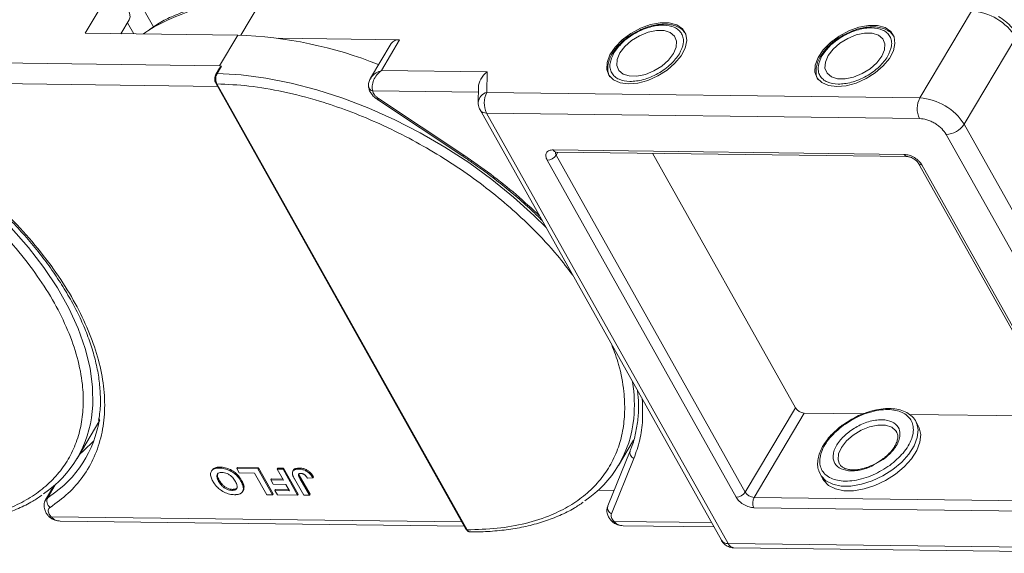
# Model space of a CAD drawing. Header units: millimetres. Extents: x -1055 to 1009, y -247 to 1211.
# Tile 47 of 51: x 657 to 754, y 871 to 924. Entities that reach past the tile are written whole.
import ezdxf

# ---------------------------------------------------------------- set-up
doc = ezdxf.new("R2010")
doc.units = ezdxf.units.MM

msp = doc.modelspace()

# ---------------------------------------------------------------- linework, layer by layer
at = {"color": 7, "linetype": 'Continuous', "lineweight": 15}
for p, q in [((665.104, 926.106), (662.993, 922.557)), ((668.013, 926.324), (669.765, 923.196)), ((678.432, 922.357), (680.393, 925.654)), ((750.881, 924.746), (745.754, 916.127)), ((667.378, 923.896), (666.554, 922.511)), ((666.554, 922.511), (667.378, 923.896)), ((667.199, 923.595), (667.816, 922.495)), ((662.993, 922.557), (678.138, 922.362)), ((678.138, 922.362), (676.329, 919.32)), ((694.179, 921.9), (682.184, 922.054)), ((693.348, 921.537), (691.293, 918.082)), ((692.37, 918.858), (694.179, 921.9)), ((750.145, 913.516), (755.272, 922.135)), ((676.329, 919.32), (637.797, 919.816)), ((676.228, 918.945), (675.967, 918.505)), ((676.515, 919.278), (676.085, 918.556)), ((676.515, 919.278), (676.329, 919.32)), ((702.861, 918.723), (692.37, 918.858)), ((702.834, 916.68), (702.861, 918.723)), ((636.936, 917.783), (676.128, 917.279)), ((675.955, 917.588), (700.752, 873.327)), ((691.253, 917.983), (691.311, 918.071)), ((676.07, 917.534), (700.868, 873.273)), ((691.51, 916.825), (701.979, 916.691)), ((701.986, 917.197), (701.966, 915.669)), ((745.754, 916.127), (702.834, 916.68)), ((691.99, 915.975), (700.441, 910.354)), ((692.088, 916.07), (700.539, 910.448)), ((702.15, 914.944), (726.083, 872.226)), ((702.808, 914.636), (745.728, 914.084)), ((702.808, 914.636), (726.741, 871.918)), ((772.348, 873.886), (750.145, 913.516)), ((748.363, 912.517), (770.566, 872.887)), ((709.406, 910.975), (744.207, 910.527)), ((709.871, 910.757), (709.694, 910.46)), ((709.698, 910.759), (744.499, 910.311)), ((727.546, 876.506), (708.803, 909.961)), ((728.437, 877.006), (709.694, 910.46)), ((733.413, 885.371), (719.258, 910.636)), ((745.635, 909.636), (764.378, 876.182)), ((745.964, 909.482), (764.706, 876.028)), ((728.437, 877.006), (733.413, 885.371)), ((734.291, 884.849), (729.315, 876.484)), ((740.106, 884.774), (734.291, 884.849)), ((759.705, 884.522), (744.71, 884.715)), ((662.21, 880.354), (664.471, 884.156)), ((739.014, 884.258), (738.096, 883.666)), ((745.604, 883.581), (745.345, 884.044)), ((743.425, 883.034), (743.454, 882.985)), ((715.886, 879.663), (717.376, 882.167)), ((717.038, 881.122), (714.809, 875.638)), ((717.406, 880.343), (715.177, 874.859)), ((741.21, 879.714), (742.118, 880.235)), ((675.574, 879.18), (675.514, 879.079)), ((676.323, 879.395), (676.383, 879.497)), ((678.047, 879.34), (678.107, 879.442)), ((678.047, 879.34), (680.126, 879.314)), ((678.287, 878.911), (678.047, 879.34)), ((678.107, 879.442), (680.187, 879.415)), ((679.8, 878.892), (678.287, 878.911)), ((681.001, 876.747), (679.8, 878.892)), ((680.187, 879.415), (680.126, 879.314)), ((680.126, 879.314), (681.568, 876.74)), ((680.187, 879.415), (681.629, 876.842)), ((682.055, 879.289), (682.115, 879.39)), ((682.055, 879.289), (682.622, 879.281)), ((682.665, 878.2), (682.055, 879.289)), ((682.115, 879.39), (682.682, 879.383)), ((682.682, 879.383), (682.622, 879.281)), ((682.622, 879.281), (684.064, 876.708)), ((682.682, 879.383), (684.124, 876.809)), ((683.647, 879.176), (683.587, 879.075)), ((684.248, 879.395), (684.188, 879.294)), ((684.229, 878.76), (684.363, 878.46)), ((735.89, 878.747), (735.735, 879.112)), ((735.89, 878.747), (736.15, 878.284)), ((659.908, 877.634), (659.083, 876.247)), ((659.288, 876.457), (660.075, 877.78)), ((659.905, 877.631), (659.906, 877.631)), ((676.239, 878.077), (676.3, 878.179)), ((678.517, 878.174), (678.457, 878.073)), ((681.477, 878.317), (681.417, 878.216)), ((681.657, 877.787), (681.417, 878.216)), ((681.417, 878.216), (682.665, 878.2)), ((681.477, 878.317), (682.607, 878.303)), ((682.905, 877.771), (681.657, 877.787)), ((683.256, 877.144), (682.905, 877.771)), ((684.669, 876.7), (683.76, 878.323)), ((684.303, 878.359), (684.363, 878.46)), ((684.303, 878.359), (685.236, 876.693)), ((684.363, 878.46), (685.296, 876.794)), ((685.031, 878.399), (685.58, 878.425)), ((685.64, 878.526), (685.58, 878.425)), ((677.562, 877.185), (677.623, 877.286)), ((678.615, 877.068), (678.676, 877.169)), ((678.752, 877.522), (678.691, 877.42)), ((681.568, 876.74), (681.001, 876.747)), ((681.629, 876.842), (681.568, 876.74)), ((681.88, 877.264), (681.819, 877.163)), ((682.06, 876.734), (681.819, 877.163)), ((681.819, 877.163), (683.256, 877.144)), ((681.88, 877.264), (683.199, 877.247)), ((684.064, 876.708), (682.06, 876.734)), ((684.124, 876.809), (684.064, 876.708)), ((685.236, 876.693), (684.669, 876.7)), ((685.296, 876.794), (685.236, 876.693)), ((713.866, 877.192), (715.433, 877.172)), ((659.482, 876.585), (659.288, 876.457)), ((729.315, 876.484), (764.117, 876.036)), ((659.449, 874.828), (659.644, 874.57)), ((764.103, 875.014), (729.302, 875.462)), ((659.426, 874.575), (659.416, 874.586)), ((700.35, 874.046), (659.644, 874.57)), ((660.54, 874.135), (700.589, 873.619)), ((715.225, 874.112), (715.215, 874.123)), ((725.099, 873.983), (715.443, 874.107)), ((716.339, 873.672), (725.338, 873.556)), ((769.661, 871.366), (726.741, 871.918)), ((727.325, 871.487), (770.246, 870.935))]:
    msp.add_line(p, q, dxfattribs=at)
at = {"color": 7, "linetype": 'Continuous', "lineweight": 15, "flags": 128}
for points in [[(665.104, 926.106), (665.563, 926.045), (666.045, 925.879), (666.508, 925.621), (666.912, 925.294), (667.222, 924.926), (667.412, 924.55), (667.466, 924.196), (667.378, 923.896)], [(716.865, 917.521), (717.802, 917.605), (718.793, 917.875), (719.778, 918.314), (720.693, 918.895), (721.481, 919.58), (722.093, 920.327), (722.489, 921.088), (722.647, 921.817), (722.554, 922.467), (722.218, 922.997), (721.659, 923.375), (720.913, 923.575), (720.025, 923.587), (719.053, 923.408), (718.057, 923.051), (717.1, 922.537), (716.242, 921.899), (715.537, 921.178), (715.028, 920.417), (714.749, 919.666), (714.716, 918.971), (714.932, 918.377), (715.384, 917.919), (716.041, 917.628), (716.865, 917.521)], [(668.775, 922.483), (669.008, 922.654), (669.225, 922.806)], [(716.02, 920.597), (715.745, 919.953), (715.707, 919.358), (715.91, 918.861), (716.337, 918.502), (716.953, 918.31), (717.709, 918.3), (718.542, 918.473), (719.387, 918.816), (720.173, 919.301), (720.839, 919.887), (721.328, 920.529), (721.603, 921.173), (721.641, 921.768), (721.438, 922.265), (721.011, 922.624), (720.395, 922.816), (719.639, 922.826), (718.806, 922.653), (717.961, 922.31), (717.175, 921.825), (716.509, 921.239), (716.02, 920.597)], [(737.51, 917.255), (738.447, 917.34), (739.438, 917.61), (740.423, 918.049), (741.338, 918.629), (742.126, 919.314), (742.737, 920.061), (743.134, 920.823), (743.292, 921.551), (743.199, 922.201), (742.863, 922.732), (742.304, 923.109), (741.557, 923.31), (740.67, 923.321), (739.698, 923.142), (738.702, 922.785), (737.745, 922.271), (736.887, 921.634), (736.181, 920.912), (735.673, 920.152), (735.394, 919.401), (735.361, 918.706), (735.577, 918.111), (736.028, 917.653), (736.686, 917.362), (737.51, 917.255)], [(736.665, 920.331), (736.39, 919.687), (736.352, 919.093), (736.555, 918.595), (736.982, 918.236), (737.598, 918.044), (738.353, 918.034), (739.187, 918.208), (740.032, 918.551), (740.818, 919.035), (741.483, 919.622), (741.973, 920.263), (742.248, 920.907), (742.285, 921.502), (742.083, 921.999), (741.656, 922.358), (741.04, 922.551), (740.284, 922.56), (739.451, 922.387), (738.606, 922.044), (737.82, 921.56), (737.154, 920.973), (736.665, 920.331)], [(676.085, 918.556), (678.458, 918.42), (680.912, 918.104), (683.427, 917.612), (685.983, 916.947), (688.559, 916.114), (691.136, 915.12), (693.692, 913.973), (696.207, 912.682), (698.661, 911.257), (701.034, 909.71), (703.309, 908.053), (705.465, 906.3), (707.487, 904.464), (708.698, 903.258)], [(691.99, 915.975), (691.991, 915.975), (692.009, 915.984), (692.042, 916.016), (692.088, 916.07)], [(700.441, 910.354), (700.442, 910.353), (700.46, 910.362), (700.493, 910.395), (700.539, 910.448)], [(655.682, 903.25), (657.388, 901.293), (658.914, 899.298), (660.249, 897.282), (661.381, 895.26), (662.303, 893.249), (663.006, 891.265), (663.485, 889.323), (663.736, 887.44), (663.757, 885.629), (663.709, 885.009)], [(737.799, 879.776), (737.649, 880.206), (737.693, 880.802), (737.973, 881.447), (738.468, 882.088), (739.138, 882.672), (739.927, 883.153), (740.772, 883.492), (741.604, 883.661), (742.357, 883.647), (742.968, 883.45), (743.39, 883.086), (743.425, 883.034)], [(745.451, 883.821), (745.583, 883.184), (745.502, 882.421), (745.191, 881.61), (744.667, 880.789), (743.954, 879.996), (743.084, 879.268)], [(743.344, 878.805), (744.213, 879.533), (744.927, 880.325), (745.451, 881.147), (745.761, 881.958), (745.843, 882.721), (745.693, 883.401), (745.604, 883.581)], [(745.345, 884.044), (745.433, 883.864), (745.451, 883.821)], [(662.46, 880.774), (662.853, 881.105), (663.867, 882.113)], [(743.084, 879.268), (742.099, 878.641), (741.045, 878.141), (739.971, 877.795), (738.927, 877.616), (737.962, 877.614), (737.122, 877.789), (736.444, 878.133), (735.962, 878.629), (735.89, 878.747)], [(736.15, 878.284), (736.222, 878.166), (736.704, 877.67), (737.381, 877.326), (738.222, 877.151), (739.187, 877.153), (740.231, 877.331), (741.305, 877.678), (742.359, 878.177), (743.344, 878.805)], [(659.086, 876.252), (659.145, 876.333), (659.288, 876.457)]]:
    msp.add_lwpolyline(points, dxfattribs=at)
at = {"color": 7, "linetype": 'Continuous', "lineweight": 15}
for centre, radius, start, end in [((679.34, 906.459), 19.223, 86.85997, 121.74808), ((750.557, 919.204), 5.552, 31.86538, 86.65442), ((676.828, 881.25), 41.132, 68.20245, 88.17534), ((694.072, 921.012), 0.894, 83.10581, 144.10352), ((676.059, 917.661), 0.127, 214.96587, 274.88426), ((676.069, 918.432), 0.126, 82.49194, 144.09954), ((691.593, 917.318), 0.5, 180.63862, 260.35404), ((703.109, 915.566), 1.148, 103.86126, 174.93558), ((704.792, 915.633), 2.221, 151.86538, 206.65442), ((747.713, 915.08), 2.221, 151.86538, 206.65442), ((745.43, 910.585), 5.552, 31.86538, 86.65442), ((702.744, 915.357), 0.724, 214.84578, 275.02196), ((748.29, 914.737), 2.221, 271.86957, 326.65022), ((709.727, 911.105), 0.346, 202.00407, 265.20355), ((710.02, 910.677), 0.392, 167.52167, 213.70448), ((708.767, 911.07), 1.11, 271.86957, 326.65022), ((744.535, 910.665), 0.356, 202.94031, 264.47359), ((745.929, 909.836), 0.356, 214.13704, 275.57603), ((702.934, 885.705), 14.518, 354.51871, 8.85957), ((652.677, 886.024), 11.078, 303.96754, 354.74389), ((734.356, 885.958), 1.11, 211.86538, 266.65442), ((653.272, 886.005), 11.283, 303.39574, 351.14243), ((706.354, 885.333), 11.078, 303.96754, 354.74389), ((717.651, 880.935), 0.641, 163.01284, 247.53034), ((727.509, 877.616), 1.11, 271.86957, 326.65022), ((729.38, 877.592), 1.11, 211.86538, 266.65442), ((660.007, 876.125), 0.792, 155.22009, 232.54306), ((715.422, 875.45), 0.641, 163.01284, 247.53034), ((730.294, 875.96), 1.11, 151.86538, 206.65442), ((659.538, 874.742), 0.202, 236.03869, 301.32272), ((715.338, 874.28), 0.202, 236.03869, 301.32272), ((700.857, 873.4), 0.127, 214.9547, 274.88524), ((726.678, 872.639), 0.724, 214.81534, 275.02459), ((727.383, 872.178), 0.693, 202.00407, 265.20355)]:
    msp.add_arc(centre, radius, start, end, dxfattribs=at)
msp.add_ellipse((703.437, 917.694), major_axis=(1.205, 1.175), ratio=0.68854, start_param=1.388354, end_param=2.538555, dxfattribs=at)
for points, knots in [([(680.698, 925.847), (680.466, 925.854), (679.592, 925.879), (678.142, 925.795), (676.357, 925.594), (674.657, 925.257), (673.046, 924.796), (671.541, 924.2), (670.307, 923.584), (669.635, 923.117), (669.378, 922.938)], [0, 0, 0, 0, 0.051009, 0.192336, 0.334338, 0.477001, 0.620397, 0.764675, 0.910087, 1, 1, 1, 1]), ([(722.432, 922.631), (722.392, 922.692), (722.246, 922.918), (721.828, 923.176), (721.246, 923.39), (720.563, 923.475), (719.864, 923.437), (719.21, 923.308), (718.636, 923.135), (718.081, 922.918), (717.709, 922.722), (717.52, 922.622)], [0, 0, 0, 0, 0.052149, 0.191911, 0.327835, 0.455715, 0.600699, 0.711756, 0.798889, 0.898261, 1, 1, 1, 1]), ([(755.309, 922.495), (755.204, 922.666), (755.015, 922.973), (754.645, 923.382), (754.182, 923.811), (753.79, 924.068), (753.545, 924.228)], [0, 0, 0, 0, 0.257906, 0.465879, 0.665941, 1, 1, 1, 1]), ([(717.52, 922.622), (717.234, 922.447), (716.832, 922.201), (716.309, 921.775), (715.912, 921.395), (715.558, 920.989), (715.395, 920.726), (715.332, 920.624)], [0, 0, 0, 0, 0.317724, 0.445326, 0.654176, 0.866038, 1, 1, 1, 1]), ([(715.43, 920.605), (715.682, 920.955), (716.069, 921.494), (716.86, 922.138), (717.544, 922.579), (718.279, 922.934), (719.235, 923.261), (720.373, 923.419), (721.307, 923.235), (721.862, 922.888), (722.166, 922.519), (722.319, 922.068), (722.338, 921.413), (722.083, 920.873), (721.918, 920.521)], [0, 0, 0, 0, 0.119728, 0.18418, 0.25, 0.31582, 0.380272, 0.5, 0.619728, 0.68418, 0.75, 0.81582, 0.880272, 1, 1, 1, 1]), ([(736.075, 920.339), (736.327, 920.689), (736.714, 921.228), (737.505, 921.872), (738.189, 922.313), (738.924, 922.668), (739.88, 922.996), (741.017, 923.153), (741.952, 922.969), (742.507, 922.622), (742.811, 922.253), (742.964, 921.802), (742.983, 921.147), (742.728, 920.607), (742.563, 920.256)], [0, 0, 0, 0, 0.119728, 0.18418, 0.25, 0.31582, 0.380272, 0.5, 0.619728, 0.68418, 0.75, 0.81582, 0.880272, 1, 1, 1, 1]), ([(743.077, 922.365), (743.037, 922.426), (742.891, 922.652), (742.473, 922.91), (741.891, 923.124), (741.208, 923.209), (740.509, 923.172), (739.855, 923.043), (739.281, 922.869), (738.726, 922.652), (738.354, 922.456), (738.165, 922.356)], [0, 0, 0, 0, 0.052149, 0.191911, 0.327835, 0.455715, 0.600699, 0.711756, 0.798889, 0.898261, 1, 1, 1, 1]), ([(738.165, 922.356), (737.878, 922.181), (737.477, 921.935), (736.954, 921.509), (736.557, 921.129), (736.203, 920.724), (736.04, 920.461), (735.977, 920.359)], [0, 0, 0, 0, 0.317724, 0.445326, 0.654176, 0.866038, 1, 1, 1, 1]), ([(715.332, 920.624), (715.287, 920.557), (715.124, 920.317), (714.946, 919.889), (714.806, 919.347), (714.815, 918.809), (714.887, 918.419), (715.011, 918.251), (715.027, 918.23)], [0, 0, 0, 0, 0.081798, 0.292125, 0.507678, 0.729974, 0.964839, 1, 1, 1, 1]), ([(721.918, 920.521), (721.666, 920.171), (721.279, 919.632), (720.488, 918.988), (719.804, 918.547), (719.069, 918.192), (718.113, 917.865), (716.975, 917.707), (716.041, 917.891), (715.486, 918.238), (715.182, 918.607), (715.029, 919.058), (715.01, 919.713), (715.265, 920.253), (715.43, 920.605)], [0, 0, 0, 0, 0.119728, 0.18418, 0.25, 0.31582, 0.380272, 0.5, 0.619728, 0.68418, 0.75, 0.81582, 0.880272, 1, 1, 1, 1]), ([(735.977, 920.359), (735.931, 920.291), (735.769, 920.051), (735.591, 919.624), (735.451, 919.081), (735.46, 918.543), (735.532, 918.153), (735.656, 917.986), (735.672, 917.964)], [0, 0, 0, 0, 0.081798, 0.292125, 0.507678, 0.729974, 0.964839, 1, 1, 1, 1]), ([(742.563, 920.256), (742.311, 919.905), (741.924, 919.367), (741.133, 918.722), (740.449, 918.282), (739.714, 917.926), (738.758, 917.599), (737.62, 917.441), (736.686, 917.626), (736.131, 917.972), (735.827, 918.341), (735.673, 918.793), (735.655, 919.447), (735.909, 919.988), (736.075, 920.339)], [0, 0, 0, 0, 0.119728, 0.18418, 0.25, 0.31582, 0.380272, 0.5, 0.619728, 0.68418, 0.75, 0.81582, 0.880272, 1, 1, 1, 1]), ([(676.232, 918.943), (676.241, 918.961), (676.285, 919.044), (676.357, 919.13), (676.426, 919.205), (676.452, 919.232), (676.471, 919.249), (676.484, 919.261), (676.493, 919.269), (676.501, 919.274), (676.507, 919.277), (676.511, 919.279), (676.513, 919.279), (676.514, 919.278), (676.515, 919.278)], [0, 0, 0, 0, 0.1362747, 0.628083, 0.7491851, 0.8303049, 0.8846383, 0.9212056, 0.946082, 0.9691561, 0.9812989, 0.990211, 0.9974391, 1, 1, 1, 1]), ([(691.311, 918.071), (691.357, 918.152), (691.479, 918.365), (691.851, 918.648), (692.197, 918.788), (692.37, 918.858)], [0, 0, 0, 0, 0.233278, 0.615121, 1, 1, 1, 1]), ([(692.37, 918.858), (692.214, 918.72), (691.902, 918.445), (691.579, 917.897), (691.448, 917.417), (691.446, 917.056), (691.488, 916.902), (691.51, 916.825)], [0, 0, 0, 0, 0.2513354, 0.5002204, 0.7491622, 0.8759396, 1, 1, 1, 1]), ([(622.393, 918.225), (623.441, 918.173), (625.569, 918.068), (628.996, 917.479), (632.304, 916.625), (635.409, 915.57), (638.26, 914.4), (641.094, 913.033), (643.878, 911.478), (646.565, 909.762), (649.108, 907.914), (651.485, 905.958), (653.878, 903.726), (656.194, 901.221), (658.302, 898.487), (660.012, 895.77), (661.344, 893.058), (662.29, 890.339), (662.768, 887.858), (662.86, 885.655), (662.655, 883.733), (662.161, 881.924), (661.372, 880.253), (660.302, 878.747), (658.97, 877.434), (657.398, 876.321), (655.44, 875.33), (653.047, 874.55), (650.235, 874.042), (648.195, 873.99), (647.191, 873.964)], [0, 0, 0, 0, 0.038845, 0.078883, 0.12003, 0.152186, 0.184338, 0.217171, 0.25, 0.282833, 0.315662, 0.347818, 0.37997, 0.421121, 0.461157, 0.5, 0.538846, 0.578883, 0.62003, 0.652186, 0.684338, 0.717171, 0.75, 0.782833, 0.815662, 0.847818, 0.87997, 0.921121, 0.961156, 1, 1, 1, 1]), ([(675.967, 918.505), (675.935, 918.439), (675.872, 918.306), (675.843, 918.049), (675.865, 917.791), (675.925, 917.656), (675.955, 917.588)], [0, 0, 0, 0, 0.2499875, 0.4997845, 0.7494633, 1, 1, 1, 1]), ([(676.085, 918.556), (676.056, 918.497), (675.993, 918.371), (675.957, 918.158), (675.954, 917.969), (675.971, 917.816), (676.007, 917.664), (676.049, 917.578), (676.07, 917.534)], [0, 0, 0, 0, 0.202144, 0.435712, 0.564895, 0.702008, 0.847044, 1, 1, 1, 1]), ([(691.275, 918.051), (691.215, 917.926), (691.119, 917.728), (691.075, 917.42), (691.097, 917.255), (691.109, 917.169)], [0, 0, 0, 0, 0.448968, 0.711117, 1, 1, 1, 1]), ([(676.07, 917.534), (677.118, 917.482), (679.246, 917.377), (682.673, 916.788), (685.981, 915.935), (689.085, 914.879), (691.937, 913.709), (694.77, 912.342), (697.555, 910.787), (700.242, 909.071), (702.784, 907.223), (705.163, 905.268), (707.548, 903.034), (709.668, 900.782), (710.857, 899.186), (711.347, 898.529)], [0, 0, 0, 0, 0.086339, 0.175326, 0.266781, 0.338252, 0.409715, 0.48269, 0.555656, 0.628632, 0.701598, 0.773069, 0.844532, 0.935994, 1, 1, 1, 1]), ([(691.12, 917.223), (691.125, 917.154), (691.139, 916.958), (691.289, 916.68), (691.508, 916.377), (691.778, 916.116), (691.997, 915.973), (692.1, 915.906)], [0, 0, 0, 0, 0.128735, 0.363829, 0.562351, 0.794136, 1, 1, 1, 1]), ([(692.088, 916.07), (692.014, 916.124), (691.863, 916.234), (691.686, 916.43), (691.557, 916.633), (691.525, 916.762), (691.51, 916.825)], [0, 0, 0, 0, 0.2457438, 0.5, 0.7542562, 1, 1, 1, 1]), ([(701.966, 915.669), (701.981, 915.485), (702.001, 915.23), (702.12, 915.007), (702.153, 914.945)], [0, 0, 0, 0, 0.721721, 1, 1, 1, 1]), ([(745.728, 914.084), (745.962, 914.06), (746.324, 914.024), (746.844, 913.826), (747.237, 913.623), (747.603, 913.375), (748.025, 913.012), (748.23, 912.712), (748.363, 912.517)], [0, 0, 0, 0, 0.239443, 0.369779, 0.5, 0.630336, 0.760557, 1, 1, 1, 1]), ([(644.478, 912.73), (645.28, 912.238), (646.404, 911.549), (648.004, 910.459), (649.334, 909.504), (650.866, 908.321), (652.409, 907.038), (653.945, 905.653), (655.44, 904.188), (656.867, 902.657), (658.207, 901.076), (659.445, 899.458), (660.567, 897.814), (661.563, 896.156), (662.426, 894.496), (663.148, 892.843), (663.724, 891.206), (664.15, 889.595), (664.425, 888.015), (664.536, 886.475), (664.515, 885.165), (664.388, 884.403), (664.34, 884.112)], [0, 0, 0, 0, 0.0641007, 0.0898008, 0.1324146, 0.1764824, 0.2235732, 0.2725094, 0.3228117, 0.3740988, 0.4261034, 0.4786324, 0.5315488, 0.5847586, 0.6382055, 0.6918683, 0.7457592, 0.7999299, 0.854482, 0.9095741, 0.9654312, 1, 1, 1, 1]), ([(644.543, 912.845), (645.605, 912.186), (647.751, 910.855), (650.791, 908.595), (653.666, 906.155), (656.298, 903.559), (658.634, 900.866), (660.629, 898.129), (662.254, 895.406), (663.504, 892.725), (664.385, 890.091), (664.89, 887.508), (664.995, 885.01), (664.685, 882.65), (663.966, 880.477), (662.847, 878.54), (661.393, 876.847), (660.144, 875.944), (659.525, 875.496)], [0, 0, 0, 0, 0.061038, 0.123312, 0.186438, 0.25, 0.313562, 0.376688, 0.438962, 0.5, 0.561038, 0.623312, 0.686438, 0.75, 0.813562, 0.876688, 0.938962, 1, 1, 1, 1]), ([(708.803, 909.961), (708.746, 910.09), (708.659, 910.289), (708.671, 910.527), (708.732, 910.689), (708.845, 910.82), (709.048, 910.944), (709.265, 910.963), (709.406, 910.975)], [0, 0, 0, 0, 0.239443, 0.369636, 0.5, 0.630193, 0.760557, 1, 1, 1, 1]), ([(709.597, 910.75), (709.599, 910.75), (709.602, 910.75), (709.649, 910.763), (709.696, 910.759), (709.699, 910.758)], [0, 0, 0, 0, 0.438216, 0.961069, 1, 1, 1, 1]), ([(700.44, 910.354), (700.744, 910.149), (701.562, 909.599), (702.875, 908.65), (704.399, 907.475), (705.928, 906.196), (707.247, 905.018), (708.012, 904.255), (708.3, 903.968)], [0, 0, 0, 0, 0.106007, 0.285506, 0.471124, 0.669467, 0.875572, 1, 1, 1, 1]), ([(700.539, 910.448), (701.438, 909.827), (703.236, 908.586), (705.747, 906.575), (707.272, 905.158), (708.026, 904.457)], [0, 0, 0, 0, 0.3356654, 0.6713509, 1, 1, 1, 1]), ([(744.207, 910.527), (744.363, 910.511), (744.604, 910.487), (744.951, 910.355), (745.213, 910.22), (745.457, 910.054), (745.739, 909.812), (745.875, 909.612), (745.964, 909.482)], [0, 0, 0, 0, 0.239443, 0.369636, 0.5, 0.630193, 0.760557, 1, 1, 1, 1]), ([(744.501, 910.311), (744.541, 910.309), (744.615, 910.305), (744.764, 910.27), (744.939, 910.21), (745.067, 910.141), (745.143, 910.101)], [0, 0, 0, 0, 0.248377, 0.455505, 0.678816, 1, 1, 1, 1]), ([(745.143, 910.101), (745.227, 910.045), (745.345, 909.966), (745.481, 909.839), (745.568, 909.741), (745.621, 909.664), (745.633, 909.638), (745.634, 909.637)], [0, 0, 0, 0, 0.380501, 0.530284, 0.761756, 0.985456, 1, 1, 1, 1]), ([(715.206, 891.64), (715.451, 890.986), (716.046, 889.398), (716.437, 887.168), (716.538, 884.964), (716.332, 883.042), (715.838, 881.233), (715.048, 879.562), (713.979, 878.056), (712.647, 876.743), (711.075, 875.63), (709.116, 874.639), (706.724, 873.859), (703.912, 873.351), (701.872, 873.299), (700.868, 873.273)], [0, 0, 0, 0, 0.0640119, 0.1554665, 0.2269382, 0.2984012, 0.3713763, 0.4443426, 0.5173178, 0.5902841, 0.6617558, 0.7332187, 0.8246811, 0.9136649, 1, 1, 1, 1]), ([(717.779, 887.048), (717.816, 886.623), (717.897, 885.678), (717.831, 884.277), (717.596, 882.839), (717.324, 881.786), (717.073, 881.244), (717.021, 881.131)], [0, 0, 0, 0, 0.196701, 0.437156, 0.682356, 0.933901, 1, 1, 1, 1]), ([(718.239, 886.227), (718.265, 885.536), (718.317, 884.138), (718.04, 882.162), (717.617, 880.949), (717.406, 880.343)], [0, 0, 0, 0, 0.3286532, 0.6643165, 1, 1, 1, 1]), ([(738.171, 883.639), (738.708, 883.982), (739.535, 884.511), (740.759, 884.948), (741.7, 885.163), (742.592, 885.227), (743.614, 885.12), (744.596, 884.666), (745.084, 883.852), (745.134, 883.034), (744.98, 882.334), (744.633, 881.607), (743.983, 880.674), (743.251, 880.064), (742.775, 879.668)], [0, 0, 0, 0, 0.119728, 0.18418, 0.25, 0.31582, 0.380272, 0.5, 0.619728, 0.68418, 0.75, 0.81582, 0.880272, 1, 1, 1, 1]), ([(741.295, 885.14), (741.116, 885.098), (740.746, 885.012), (740.149, 884.802), (739.563, 884.553), (739.181, 884.348), (739.014, 884.258)], [0, 0, 0, 0, 0.234949, 0.482443, 0.773535, 1, 1, 1, 1]), ([(745.448, 883.784), (745.431, 883.841), (745.351, 884.115), (745.024, 884.512), (744.488, 884.921), (743.835, 885.179), (743.115, 885.308), (742.317, 885.31), (741.703, 885.246), (741.346, 885.153), (741.295, 885.14)], [0, 0, 0, 0, 0.043045, 0.207434, 0.365322, 0.520691, 0.670721, 0.814025, 0.973784, 1, 1, 1, 1]), ([(738.096, 883.666), (738.087, 883.661), (737.952, 883.574), (737.646, 883.315), (737.173, 882.903), (736.693, 882.379), (736.276, 881.819), (735.944, 881.227), (735.712, 880.62), (735.608, 880.012), (735.608, 879.515), (735.705, 879.251), (735.735, 879.168)], [0, 0, 0, 0, 0.004759, 0.073593, 0.186537, 0.301549, 0.422863, 0.547428, 0.674662, 0.804589, 0.938535, 1, 1, 1, 1]), ([(742.775, 879.668), (742.238, 879.324), (741.412, 878.796), (740.188, 878.358), (739.246, 878.144), (738.355, 878.08), (737.333, 878.186), (736.351, 878.64), (735.862, 879.454), (735.813, 880.272), (735.967, 880.972), (736.314, 881.699), (736.964, 882.632), (737.696, 883.242), (738.171, 883.639)], [0, 0, 0, 0, 0.119728, 0.18418, 0.25, 0.31582, 0.380272, 0.5, 0.619728, 0.68418, 0.75, 0.81582, 0.880272, 1, 1, 1, 1]), ([(742.118, 880.235), (742.457, 880.518), (742.98, 880.954), (743.445, 881.62), (743.692, 882.139), (743.802, 882.64), (743.767, 883.224), (743.418, 883.805), (742.717, 884.129), (741.987, 884.206), (741.35, 884.16), (740.677, 884.007), (739.803, 883.694), (739.213, 883.317), (738.829, 883.072)], [0, 0, 0, 0, 0.119728, 0.18418, 0.25, 0.31582, 0.380272, 0.5, 0.619728, 0.68418, 0.75, 0.81582, 0.880272, 1, 1, 1, 1]), ([(738.829, 883.072), (738.489, 882.788), (737.967, 882.352), (737.502, 881.686), (737.254, 881.167), (737.144, 880.667), (737.18, 880.083), (737.529, 879.501), (738.23, 879.177), (738.96, 879.101), (739.598, 879.145), (740.267, 879.305), (740.826, 879.481), (741.122, 879.661), (741.21, 879.714)], [0, 0, 0, 0, 0.1319375, 0.2029618, 0.2754934, 0.3480249, 0.4190492, 0.5509868, 0.6829243, 0.7539486, 0.8264801, 0.8990117, 0.970036, 1, 1, 1, 1]), ([(743.415, 883.014), (743.454, 882.957), (743.558, 882.804), (743.586, 882.486), (743.515, 882.076), (743.324, 881.629), (743.028, 881.184), (742.665, 880.786), (742.356, 880.5), (742.154, 880.354), (742.079, 880.3)], [0, 0, 0, 0, 0.100945, 0.269325, 0.413677, 0.551474, 0.711535, 0.835776, 0.939228, 1, 1, 1, 1]), ([(741.46, 879.892), (741.2, 879.759), (740.836, 879.574), (740.29, 879.391), (739.843, 879.279), (739.346, 879.216), (738.882, 879.222), (738.469, 879.297), (738.131, 879.443), (737.905, 879.606), (737.836, 879.743), (737.812, 879.792)], [0, 0, 0, 0, 0.1676552, 0.2347091, 0.3436702, 0.4530011, 0.5666771, 0.6822141, 0.8009906, 0.9286194, 1, 1, 1, 1]), ([(742.079, 880.3), (742.006, 880.244), (741.813, 880.095), (741.596, 879.97), (741.46, 879.892)], [0, 0, 0, 0, 0.374936, 1, 1, 1, 1]), ([(675.665, 878.097), (675.629, 878.166), (675.519, 878.373), (675.418, 878.701), (675.458, 879.039), (675.662, 879.275), (675.974, 879.386), (676.217, 879.392), (676.323, 879.395)], [0, 0, 0, 0, 0.101888, 0.307343, 0.492963, 0.678647, 0.860791, 1, 1, 1, 1]), ([(675.586, 879.172), (675.633, 879.24), (675.735, 879.39), (676.037, 879.486), (676.278, 879.493), (676.383, 879.497)], [0, 0, 0, 0, 0.315977, 0.703684, 1, 1, 1, 1]), ([(676.239, 878.077), (676.203, 878.146), (676.102, 878.339), (676.034, 878.607), (676.117, 878.82), (676.273, 878.936), (676.444, 878.965), (676.545, 878.966), (676.564, 878.966)], [0, 0, 0, 0, 0.15859, 0.447239, 0.620381, 0.793575, 0.961295, 1, 1, 1, 1]), ([(676.3, 878.179), (676.264, 878.247), (676.164, 878.44), (676.088, 878.699), (676.156, 878.834), (676.179, 878.877)], [0, 0, 0, 0, 0.2710271, 0.7643207, 1, 1, 1, 1]), ([(676.323, 879.395), (676.403, 879.392), (676.645, 879.382), (677.089, 879.279), (677.597, 879.022), (678.052, 878.654), (678.31, 878.325), (678.43, 878.118), (678.457, 878.073)], [0, 0, 0, 0, 0.102171, 0.30922, 0.51365, 0.692275, 0.932413, 1, 1, 1, 1]), ([(676.383, 879.497), (676.463, 879.493), (676.705, 879.483), (677.149, 879.38), (677.657, 879.124), (678.112, 878.755), (678.37, 878.426), (678.49, 878.22), (678.517, 878.174)], [0, 0, 0, 0, 0.102171, 0.30922, 0.51365, 0.692275, 0.932413, 1, 1, 1, 1]), ([(676.564, 878.966), (676.646, 878.961), (676.811, 878.949), (677.088, 878.853), (677.365, 878.696), (677.654, 878.44), (677.81, 878.217), (677.891, 878.078), (677.899, 878.063)], [0, 0, 0, 0, 0.15971, 0.320429, 0.491074, 0.67705, 0.96629, 1, 1, 1, 1]), ([(683.55, 878.811), (683.546, 878.874), (683.538, 879.002), (683.63, 879.155), (683.833, 879.28), (684.054, 879.289), (684.188, 879.294)], [0, 0, 0, 0, 0.20646, 0.413515, 0.645211, 1, 1, 1, 1]), ([(683.76, 878.323), (683.741, 878.357), (683.703, 878.425), (683.657, 878.518), (683.619, 878.6), (683.591, 878.67), (683.565, 878.742), (683.555, 878.788), (683.55, 878.811)], [0, 0, 0, 0, 0.2082698, 0.416707, 0.5614806, 0.7065734, 0.8528245, 1, 1, 1, 1]), ([(683.657, 879.17), (683.669, 879.196), (683.708, 879.278), (683.898, 879.379), (684.116, 879.389), (684.248, 879.395)], [0, 0, 0, 0, 0.148382, 0.484821, 1, 1, 1, 1]), ([(684.303, 878.359), (684.266, 878.427), (684.202, 878.546), (684.151, 878.689), (684.152, 878.781), (684.194, 878.83), (684.273, 878.862), (684.347, 878.864), (684.392, 878.866)], [0, 0, 0, 0, 0.2920273, 0.5048541, 0.6139046, 0.723685, 0.8298165, 1, 1, 1, 1]), ([(684.188, 879.294), (684.269, 879.29), (684.452, 879.281), (684.765, 879.195), (685.07, 879.024), (685.367, 878.761), (685.496, 878.557), (685.58, 878.425)], [0, 0, 0, 0, 0.155292, 0.353145, 0.543243, 0.704067, 1, 1, 1, 1]), ([(684.248, 879.395), (684.329, 879.392), (684.512, 879.383), (684.825, 879.296), (685.13, 879.126), (685.427, 878.863), (685.556, 878.658), (685.64, 878.526)], [0, 0, 0, 0, 0.1552919, 0.3531453, 0.543243, 0.704067, 1, 1, 1, 1]), ([(684.392, 878.866), (684.417, 878.865), (684.467, 878.862), (684.541, 878.845), (684.609, 878.821), (684.668, 878.792), (684.724, 878.759), (684.758, 878.733), (684.775, 878.72)], [0, 0, 0, 0, 0.202387, 0.410907, 0.557829, 0.709472, 0.853224, 1, 1, 1, 1]), ([(684.775, 878.72), (684.797, 878.701), (684.841, 878.662), (684.89, 878.603), (684.932, 878.549), (684.967, 878.499), (685, 878.449), (685.021, 878.416), (685.031, 878.399)], [0, 0, 0, 0, 0.193806, 0.393127, 0.544069, 0.695412, 0.847613, 1, 1, 1, 1]), ([(677.81, 876.756), (677.73, 876.759), (677.488, 876.769), (677.045, 876.874), (676.54, 877.13), (676.084, 877.497), (675.819, 877.833), (675.695, 878.046), (675.665, 878.097)], [0, 0, 0, 0, 0.101398, 0.306996, 0.506144, 0.685262, 0.924557, 1, 1, 1, 1]), ([(677.562, 877.185), (677.481, 877.19), (677.316, 877.201), (677.041, 877.291), (676.775, 877.441), (676.501, 877.681), (676.341, 877.902), (676.256, 878.049), (676.239, 878.077)], [0, 0, 0, 0, 0.160292, 0.321922, 0.490761, 0.657569, 0.933883, 1, 1, 1, 1]), ([(677.623, 877.286), (677.541, 877.291), (677.377, 877.302), (677.102, 877.392), (676.835, 877.542), (676.562, 877.782), (676.401, 878.003), (676.316, 878.15), (676.3, 878.179)], [0, 0, 0, 0, 0.160292, 0.321922, 0.490761, 0.657569, 0.933883, 1, 1, 1, 1]), ([(677.899, 878.063), (677.935, 877.995), (678.026, 877.821), (678.095, 877.576), (678.046, 877.365), (677.908, 877.236), (677.729, 877.188), (677.605, 877.186), (677.562, 877.185)], [0, 0, 0, 0, 0.158617, 0.400864, 0.573059, 0.745486, 0.912985, 1, 1, 1, 1]), ([(678.457, 878.073), (678.475, 878.039), (678.513, 877.97), (678.564, 877.864), (678.611, 877.754), (678.65, 877.641), (678.68, 877.529), (678.688, 877.457), (678.691, 877.42)], [0, 0, 0, 0, 0.15395, 0.308181, 0.478699, 0.649961, 0.824203, 1, 1, 1, 1]), ([(678.517, 878.174), (678.536, 878.14), (678.574, 878.071), (678.625, 877.965), (678.672, 877.855), (678.711, 877.742), (678.74, 877.63), (678.748, 877.558), (678.752, 877.522)], [0, 0, 0, 0, 0.15395, 0.308181, 0.478699, 0.649961, 0.824203, 1, 1, 1, 1]), ([(647.481, 873.758), (647.606, 873.755), (648.377, 873.732), (649.733, 873.81), (651.536, 874.002), (653.252, 874.332), (654.88, 874.786), (656.404, 875.374), (657.696, 876.007), (658.417, 876.498), (658.716, 876.702)], [0, 0, 0, 0, 0.027585, 0.170413, 0.31392, 0.458087, 0.602979, 0.748741, 0.895614, 1, 1, 1, 1]), ([(678.087, 877.473), (678.049, 877.427), (677.971, 877.335), (677.789, 877.29), (677.665, 877.287), (677.623, 877.286)], [0, 0, 0, 0, 0.398189, 0.794249, 1, 1, 1, 1]), ([(678.375, 876.849), (678.345, 876.836), (678.286, 876.812), (678.192, 876.788), (678.098, 876.771), (678.006, 876.761), (677.91, 876.755), (677.843, 876.756), (677.81, 876.756)], [0, 0, 0, 0, 0.185429, 0.37219, 0.527708, 0.683877, 0.841678, 1, 1, 1, 1]), ([(678.691, 877.42), (678.691, 877.359), (678.689, 877.237), (678.615, 877.038), (678.499, 876.91), (678.388, 876.855), (678.375, 876.849)], [0, 0, 0, 0, 0.250896, 0.502166, 0.940512, 1, 1, 1, 1]), ([(678.752, 877.522), (678.749, 877.462), (678.744, 877.341), (678.72, 877.219), (678.676, 877.175), (678.672, 877.172)], [0, 0, 0, 0, 0.4783949, 0.9575036, 1, 1, 1, 1]), ([(659.097, 876.251), (659.085, 876.237), (658.97, 876.104), (658.907, 875.746), (658.956, 875.306), (659.134, 874.941), (659.291, 874.709), (659.404, 874.605), (659.431, 874.579)], [0, 0, 0, 0, 0.031493, 0.28881, 0.557641, 0.767111, 0.943996, 1, 1, 1, 1]), ([(701.158, 873.068), (701.282, 873.064), (702.054, 873.041), (703.41, 873.119), (705.212, 873.311), (706.928, 873.641), (708.557, 874.095), (710.081, 874.684), (711.373, 875.316), (712.093, 875.807), (712.393, 876.011)], [0, 0, 0, 0, 0.027585, 0.170413, 0.31392, 0.458087, 0.602979, 0.748741, 0.895614, 1, 1, 1, 1]), ([(714.827, 875.632), (714.786, 875.521), (714.688, 875.256), (714.761, 874.84), (714.932, 874.479), (715.091, 874.246), (715.203, 874.142), (715.23, 874.117)], [0, 0, 0, 0, 0.21319, 0.510605, 0.742349, 0.938041, 1, 1, 1, 1]), ([(729.302, 875.462), (729.146, 875.478), (728.905, 875.502), (728.558, 875.634), (728.296, 875.769), (728.052, 875.935), (727.771, 876.176), (727.634, 876.377), (727.546, 876.506)], [0, 0, 0, 0, 0.239443, 0.369636, 0.5, 0.630193, 0.760557, 1, 1, 1, 1]), ([(659.449, 874.828), (659.417, 874.895), (659.352, 875.031), (659.341, 875.222), (659.393, 875.386), (659.482, 875.46), (659.525, 875.496)], [0, 0, 0, 0, 0.2455359, 0.5, 0.7544641, 1, 1, 1, 1]), ([(715.177, 874.859), (715.163, 874.806), (715.134, 874.698), (715.175, 874.504), (715.274, 874.301), (715.387, 874.171), (715.443, 874.107)], [0, 0, 0, 0, 0.2457438, 0.5, 0.7542562, 1, 1, 1, 1]), ([(659.416, 874.586), (659.506, 874.505), (659.677, 874.35), (660.063, 874.178), (660.355, 874.151), (660.54, 874.135)], [0, 0, 0, 0, 0.289669, 0.551579, 1, 1, 1, 1]), ([(659.644, 874.57), (659.703, 874.502), (659.824, 874.365), (660.118, 874.184), (660.375, 874.159), (660.541, 874.143)], [0, 0, 0, 0, 0.258487, 0.522664, 1, 1, 1, 1]), ([(715.215, 874.123), (715.305, 874.042), (715.476, 873.887), (715.862, 873.715), (716.154, 873.689), (716.339, 873.672)], [0, 0, 0, 0, 0.289669, 0.551579, 1, 1, 1, 1]), ([(715.443, 874.107), (715.503, 874.039), (715.624, 873.902), (715.917, 873.722), (716.174, 873.697), (716.34, 873.68)], [0, 0, 0, 0, 0.258487, 0.522664, 1, 1, 1, 1]), ([(700.752, 873.327), (700.777, 873.289), (700.828, 873.211), (700.929, 873.126), (701.043, 873.069), (701.123, 873.062), (701.163, 873.058)], [0, 0, 0, 0, 0.241089, 0.490692, 0.744968, 1, 1, 1, 1]), ([(700.868, 873.273), (700.892, 873.235), (700.941, 873.16), (701.028, 873.093), (701.101, 873.06), (701.144, 873.061), (701.157, 873.062)], [0, 0, 0, 0, 0.308903, 0.601814, 0.878721, 1, 1, 1, 1]), ([(726.086, 872.228), (726.093, 872.214), (726.16, 872.072), (726.378, 871.83), (726.774, 871.583), (727.123, 871.464), (727.308, 871.493), (727.324, 871.496)], [0, 0, 0, 0, 0.029889, 0.313124, 0.62695, 0.967544, 1, 1, 1, 1])]:
    msp.add_open_spline(points, degree=3, knots=knots, dxfattribs=at)

doc.saveas('drawing.dxf')
